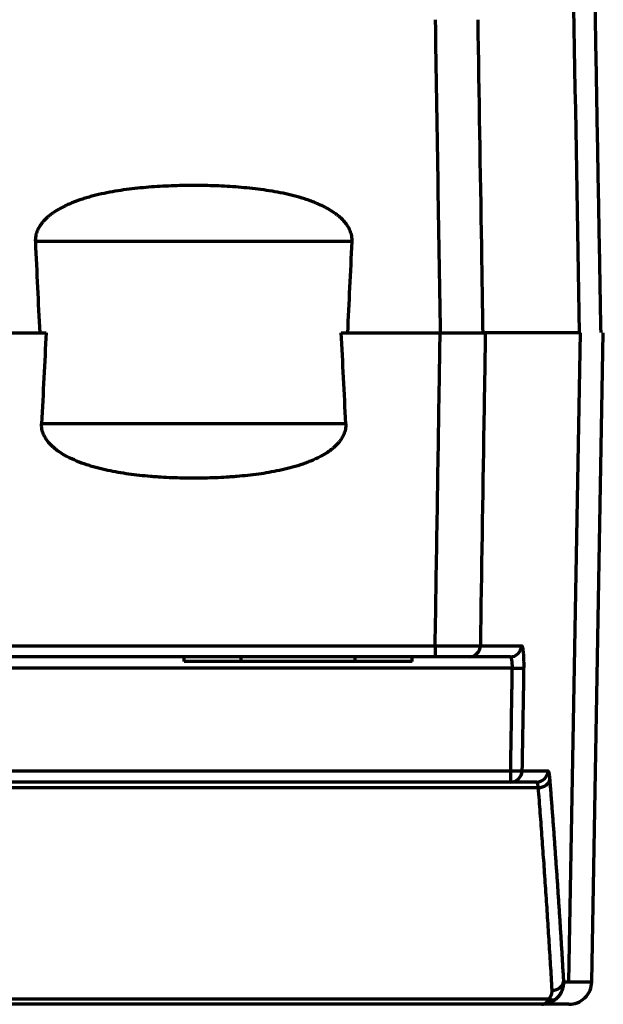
# Model space of a CAD drawing. Header units: millimetres. Extents: x 3 to 536, y 18 to 406.
# Tile 4 of 8: x 227 to 253, y 314 to 357. Entities that reach past the tile are written whole.
import ezdxf

# ---------------------------------------------------------------- set-up
doc = ezdxf.new("R2010")
doc.units = ezdxf.units.MM
doc.layers.add('1', color=7, linetype='Continuous', true_color=0xffffff)

msp = doc.modelspace()

# ---------------------------------------------------------------- linework, layer by layer
at = {"layer": '1', "color": 252, "linetype": 'Continuous', "lineweight": 70}
for p, q in [((242.084801, 347.686928), (228.176133, 347.686928)), ((252.091203, 343.686942), (251.584294, 315.169443)), ((252.607189, 315.167408), (253.114096, 343.684786)), ((241.808915, 339.686928), (228.451992, 339.686928)), ((214.865041, 329.938436), (245.733016, 329.938436)), ((245.733083, 329.44717), (214.865041, 329.44717)), ((234.718036, 329.247173), (234.718036, 329.44717)), ((237.217557, 329.247173), (234.718036, 329.247173)), ((237.217557, 329.247173), (237.217557, 329.44717)), ((242.217477, 329.247173), (237.217557, 329.247173)), ((242.217477, 329.247173), (242.217477, 329.44717)), ((244.717876, 329.247173), (242.217477, 329.247173)), ((244.717876, 329.247173), (244.717876, 329.44717)), ((244.718928, 329.247173), (244.717876, 329.247173)), ((244.718928, 329.247173), (244.718928, 329.44717)), ((249.11997, 328.955904), (214.865041, 328.955904)), ((214.865041, 324.438524), (249.046372, 324.438524)), ((249.046439, 323.947258), (214.865041, 323.947258)), ((250.262489, 323.700308), (179.467593, 323.700308)), ((179.00701, 314.434364), (250.723072, 314.434364)), ((250.414819, 314.187414), (179.315263, 314.187414))]:
    msp.add_line(p, q, dxfattribs=at)
for centre, major_axis, ratio, start_param, end_param in [((235.133047, 1421.9997), (0.00274278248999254, 1145.811074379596), 0.017455, 2.78645974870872, 2.796639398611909), ((235.13298, 1421.986448), (0.002680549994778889, 1145.797796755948), 0.017455, 3.486547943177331, 3.496727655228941), ((235.132959, -740.341736), (-0.002660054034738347, 1145.797161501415), 0.017455, 0.3298490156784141, 0.3404627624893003), ((235.132964, -740.345054), (-0.002664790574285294, 1145.800485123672), 0.017455, 5.942722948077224, 5.953337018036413), ((245.733083, 329.947162), (0, -0.499992), 0.000134, 4.729842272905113, 6.283185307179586), ((247.219466, 329.947162), (0, -0.499992), 0.990957, 0, 1.552702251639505), ((249.030014, 329.947162), (0, -0.499992), 0.994136, 0, 1.552739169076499), ((249.120037, 328.96463), (-0.4999256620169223, 0.008144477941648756), 0.017452, 1.570947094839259, 3.035001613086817), ((249.046439, 324.44725), (0, -0.499992), 0.000134, 4.729842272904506, 6.283185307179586), ((249.046439, 324.44725), (-0.4999256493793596, 0.008145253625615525), 0.017452, 1.570947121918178, 3.035112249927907), ((249.046439, 324.44725), (0, -0.499992), 0.994336, 0, 1.552742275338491), ((250.18533, 324.44725), (0, -0.499992), 0.996336, 0, 1.552781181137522), ((250.262489, 324.076824), (-0.4984715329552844, -0.03896319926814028), 0.752052, 1.512079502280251, 3.014133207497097), ((250.866716, 315.178413), (-0.4991630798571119, -0.02877880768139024), 0.752505, 1.527438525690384, 3.041272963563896), ((250.723072, 314.810881), (-0.3410380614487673, 0.3656296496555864), 0.61535, 2.15397571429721, 3.087100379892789)]:
    msp.add_ellipse(centre, major_axis=major_axis, ratio=ratio, start_param=start_param, end_param=end_param, dxfattribs=at)
for points, degree in [([(252.0755822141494, 343.6869131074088), (251.90656934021, 353.1921457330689), (251.7375564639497, 362.6973783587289), (251.5685435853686, 372.2026109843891)], 3), ([(253.0140793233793, 343.6889797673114), (252.5072060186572, 372.2044688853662)], 1), ([(245.7330029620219, 357.4336736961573), (245.80584875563, 352.8514204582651), (245.8786835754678, 348.2691670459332), (245.9515074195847, 343.6869134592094)], 3), ([(214.8650408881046, 343.6869419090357), (228.652445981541, 343.6869419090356)], 1), ([(241.6084423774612, 343.6869419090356), (245.9515649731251, 343.6869419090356)], 1), ([(249.0300140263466, 329.4471697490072), (248.2220248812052, 329.4471697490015), (247.2194664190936, 329.447169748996)], 2), ([(249.0463723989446, 324.4385236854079), (249.1199702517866, 328.9559038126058)], 1), ([(249.6171872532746, 328.9556019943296), (249.5926577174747, 327.4498086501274), (249.5681270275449, 325.9440153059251), (249.5435951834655, 324.4382219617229)], 3), ([(250.1853302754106, 323.9472577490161), (249.6774961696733, 323.9472577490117), (249.0464391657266, 323.9472577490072)], 2), ([(250.8667158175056, 314.8018959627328), (250.6100252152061, 319.2540879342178), (250.2624886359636, 323.7003075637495)], 2), ([(251.6068747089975, 314.1874139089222), (251.5789206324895, 314.1874139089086), (250.4148187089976, 314.1874139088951)], 2)]:
    msp.add_open_spline(points, degree=degree, dxfattribs=at)
for points, degree, knots in [([(247.8342034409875, 343.6869134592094), (247.8140864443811, 344.9532263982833), (247.7939686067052, 346.2195393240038), (247.7211662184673, 350.8018782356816), (247.6684767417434, 354.1179041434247), (247.6157814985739, 357.4339299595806)], 3, [0, 0, 0, 0, 0.276346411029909, 0.276346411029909, 1, 1, 1, 1]), ([(242.0848008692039, 347.6869275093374), (242.0887677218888, 347.7712049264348), (242.0824986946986, 347.8541262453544), (242.0588911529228, 347.9766264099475), (242.0486462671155, 348.0171450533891), (242.0235088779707, 348.0975666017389), (242.0088266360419, 348.1368004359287), (241.9591882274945, 348.251690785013), (241.9186443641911, 348.324646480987), (241.8251463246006, 348.4644991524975), (241.7733658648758, 348.529684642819), (241.6621731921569, 348.652755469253), (241.6027308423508, 348.710633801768), (241.5088930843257, 348.7930066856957), (241.4768296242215, 348.8197186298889), (241.4112679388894, 348.8717782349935), (241.3779654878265, 348.8969699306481), (241.2768381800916, 348.9701861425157), (241.2077225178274, 349.0159269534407), (241.0667386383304, 349.1024303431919), (240.994866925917, 349.1431866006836), (240.775781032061, 349.2591782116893), (240.6251284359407, 349.3281948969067), (240.4324997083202, 349.4066653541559), (240.3937486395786, 349.4219657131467), (240.3161659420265, 349.4517010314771), (240.1995436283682, 349.4950573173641), (240.0822329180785, 349.5349567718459), (239.8468134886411, 349.6107484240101), (239.6888085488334, 349.6559600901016), (239.3711371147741, 349.738039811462), (239.2114678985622, 349.7748941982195), (238.8907721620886, 349.8417871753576), (238.7297443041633, 349.8718190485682), (238.4065508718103, 349.9261696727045), (238.2443845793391, 349.950484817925), (237.7564241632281, 350.0160910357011), (237.4291828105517, 350.0501147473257), (236.9360658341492, 350.0898269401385), (236.7715428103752, 350.1011375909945), (236.4425974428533, 350.1202570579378), (236.2781122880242, 350.1280703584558), (235.7846221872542, 350.1466598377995), (235.1265437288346, 350.1586102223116), (234.4682931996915, 350.1464640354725), (233.9745363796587, 350.1277024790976), (233.8099391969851, 350.1198275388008), (233.4807197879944, 350.1005705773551), (233.3161506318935, 350.0891897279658), (232.8235330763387, 350.0493153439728), (232.4962427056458, 350.015158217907), (232.0074909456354, 349.9491717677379), (231.8449404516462, 349.9246989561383), (231.5207020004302, 349.8699272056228), (231.359013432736, 349.8396323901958), (231.0366733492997, 349.7720378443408), (230.876020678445, 349.734745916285), (230.636003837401, 349.6723089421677), (230.5562979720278, 349.6504434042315), (230.3977931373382, 349.604437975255), (230.3189584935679, 349.5802893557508), (230.0838576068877, 349.50399510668), (229.9289773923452, 349.4480477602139), (229.7002724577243, 349.3542101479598), (229.6246436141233, 349.3212683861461), (229.5122624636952, 349.2689424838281), (229.4749795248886, 349.2510138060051), (229.400800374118, 349.2140957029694), (229.3639391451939, 349.1951224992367), (229.2543975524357, 349.1366898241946), (229.182641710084, 349.0956696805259), (229.042141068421, 349.0087406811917), (228.9733928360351, 348.9628373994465), (228.8730230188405, 348.8895134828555), (228.8399874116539, 348.8642888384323), (228.7754077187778, 348.8125427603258), (228.7438139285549, 348.7859879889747), (228.6513199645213, 348.7040833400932), (228.592686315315, 348.6465135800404), (228.5103714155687, 348.5546393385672), (228.4838768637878, 348.5230902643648), (228.4457450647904, 348.4741897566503), (228.4333033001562, 348.4576262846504), (228.408997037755, 348.4239339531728), (228.3971080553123, 348.4067669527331), (228.339610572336, 348.3200080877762), (228.2997192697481, 348.2476110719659), (228.2508818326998, 348.1336300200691), (228.2364440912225, 348.0947347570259), (228.2178846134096, 348.0348754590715), (228.2122525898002, 348.0147823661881), (228.2021688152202, 347.9745096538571), (228.1977074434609, 347.9542993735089), (228.1783367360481, 347.8528740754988), (228.1721975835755, 347.7705422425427), (228.1761328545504, 347.6869275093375)], 3, [0, 0, 0, 0, 0.0156250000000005, 0.0156250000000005, 0.0234375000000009, 0.0234375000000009, 0.0312500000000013, 0.0312500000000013, 0.0468750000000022, 0.0468750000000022, 0.0625000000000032, 0.0625000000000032, 0.0781250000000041, 0.0781250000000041, 0.0859375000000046, 0.0859375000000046, 0.0937500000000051, 0.0937500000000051, 0.1093750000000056, 0.1093750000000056, 0.1250000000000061, 0.1250000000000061, 0.1562500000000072, 0.1562500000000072, 0.1640625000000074, 0.1640625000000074, 0.1718750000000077, 0.1875000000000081, 0.1875000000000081, 0.2187500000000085, 0.2187500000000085, 0.2500000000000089, 0.2500000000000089, 0.2812500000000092, 0.2812500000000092, 0.3125000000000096, 0.3125000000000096, 0.3750000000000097, 0.3750000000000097, 0.4062500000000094, 0.4062500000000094, 0.4375000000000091, 0.4375000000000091, 0.5000000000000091, 0.5625000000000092, 0.5625000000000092, 0.593750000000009, 0.593750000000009, 0.6250000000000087, 0.6250000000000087, 0.687500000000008, 0.687500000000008, 0.7187500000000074, 0.7187500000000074, 0.7500000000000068, 0.7500000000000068, 0.7812500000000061, 0.7812500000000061, 0.7968750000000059, 0.7968750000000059, 0.8125000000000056, 0.8125000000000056, 0.8437500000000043, 0.8437500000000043, 0.8593750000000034, 0.8593750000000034, 0.8671875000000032, 0.8671875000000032, 0.8750000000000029, 0.8750000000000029, 0.8906250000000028, 0.8906250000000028, 0.9062500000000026, 0.9062500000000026, 0.9140625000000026, 0.9140625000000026, 0.9218750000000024, 0.9218750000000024, 0.9375000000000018, 0.9375000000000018, 0.9453125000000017, 0.9453125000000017, 0.9492187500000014, 0.9492187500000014, 0.9531250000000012, 0.9531250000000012, 0.9687500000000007, 0.9687500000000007, 0.9765625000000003, 0.9765625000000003, 0.9804687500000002, 0.9804687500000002, 0.9843750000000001, 0.9843750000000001, 1, 1, 1, 1]), ([(245.7330338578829, 329.9384354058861), (245.7921640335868, 333.6579480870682), (245.8512869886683, 337.3774608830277), (245.9241238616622, 341.9602964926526), (245.9378446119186, 342.8236191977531), (245.9515649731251, 343.6869419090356)], 3, [0, 0, 0, 0, 0.8116182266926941, 0.8116182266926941, 1, 1, 1, 1]), ([(245.9515649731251, 343.6869419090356), (246.0722963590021, 343.6869419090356), (246.1911832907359, 343.6869419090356), (246.3668622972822, 343.6869419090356), (246.4249772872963, 343.6869419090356), (246.5114727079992, 343.6869419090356), (246.5401915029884, 343.6869419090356), (246.597399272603, 343.6869419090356), (246.6259465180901, 343.6869419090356), (246.7667657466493, 343.6869419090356), (246.8741445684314, 343.6869419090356), (247.0275392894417, 343.6869419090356), (247.0773841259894, 343.6869419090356), (247.1501808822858, 343.6869419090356), (247.1741175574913, 343.6869419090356), (247.2213200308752, 343.6869419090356), (247.2444347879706, 343.6869419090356), (247.3573940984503, 343.6869419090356), (247.4396995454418, 343.6869419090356), (247.5512978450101, 343.6869419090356), (247.5865088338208, 343.6869419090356), (247.6362624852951, 343.6869419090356), (247.6523703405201, 343.6869419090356), (247.6832668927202, 343.6869419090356), (247.6980803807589, 343.6869419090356), (247.7690280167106, 343.6869419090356), (247.8158769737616, 343.6869419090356), (247.871404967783, 343.6869419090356), (247.8874423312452, 343.6869419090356), (247.9144102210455, 343.6869419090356), (247.925228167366, 343.6869419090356), (247.9333487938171, 343.6869419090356)], 3, [0, 0, 0, 0, 0.124999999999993, 0.124999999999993, 0.1874999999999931, 0.1874999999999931, 0.2187499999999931, 0.2187499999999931, 0.2499999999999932, 0.2499999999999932, 0.3749999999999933, 0.3749999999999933, 0.4374999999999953, 0.4374999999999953, 0.4687499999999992, 0.4687499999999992, 0.5000000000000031, 0.5000000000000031, 0.625000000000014, 0.625000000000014, 0.6875000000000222, 0.6875000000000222, 0.7187500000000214, 0.7187500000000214, 0.7500000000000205, 0.7500000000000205, 0.8750000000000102, 0.8750000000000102, 0.937500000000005, 0.937500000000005, 1, 1, 1, 1]), ([(247.9333487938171, 343.6869419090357), (247.9121735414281, 342.3539809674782), (247.890997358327, 341.0210200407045), (247.8181869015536, 336.4380776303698), (247.7665480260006, 333.1880962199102), (247.7149036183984, 329.9381148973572)], 3, [0, 0, 0, 0, 0.2908526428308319, 0.2908526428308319, 1, 1, 1, 1]), ([(241.8089150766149, 339.6869275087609), (241.8129066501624, 339.6059208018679), (241.8070472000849, 339.5262051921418), (241.7845877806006, 339.4084234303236), (241.7748150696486, 339.3694624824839), (241.7507990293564, 339.2921265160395), (241.7367469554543, 339.254369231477), (241.689225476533, 339.1438416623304), (241.6503776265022, 339.0736528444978), (241.5831759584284, 338.9727259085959), (241.5595293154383, 338.9401901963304), (241.5101663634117, 338.8771618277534), (241.4844335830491, 338.8466468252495), (241.4044569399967, 338.7577423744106), (241.3474520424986, 338.7019770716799), (241.2574729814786, 338.622579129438), (241.2267296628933, 338.5968262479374), (241.1638715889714, 338.5466239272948), (241.1319041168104, 338.5222940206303), (241.0348832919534, 338.4516019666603), (240.9685759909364, 338.4074105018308), (240.8333262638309, 338.3237844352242), (240.7643804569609, 338.2843559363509), (240.5542226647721, 338.1720642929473), (240.4097215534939, 338.1051385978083), (240.224971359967, 338.0289256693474), (240.1877807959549, 338.0140486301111), (240.113296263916, 337.9851141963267), (240.0013300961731, 337.9429065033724), (239.8887000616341, 337.9040101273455), (239.662669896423, 337.830058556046), (239.5109615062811, 337.7858532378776), (239.2059376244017, 337.7054587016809), (239.0526194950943, 337.6692826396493), (238.7446657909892, 337.603501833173), (238.5900289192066, 337.5739035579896), (238.2796456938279, 337.5202410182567), (238.1238986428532, 337.4961802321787), (237.6552240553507, 337.4311477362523), (237.3408766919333, 337.3972580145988), (236.9460739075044, 337.3642161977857), (236.8670021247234, 337.3580786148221), (236.7089081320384, 337.3467200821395), (236.4717604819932, 337.3310515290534), (236.2345938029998, 337.3192945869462), (235.7602368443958, 337.300632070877), (235.1276984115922, 337.2885938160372), (234.4950421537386, 337.3007758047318), (234.0205030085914, 337.3195637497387), (233.8623154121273, 337.327446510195), (233.6250212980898, 337.3418852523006), (233.5458981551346, 337.3471365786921), (233.3878160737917, 337.3585412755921), (233.3088467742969, 337.3646949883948), (232.9143762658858, 337.3978291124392), (232.5999880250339, 337.4318118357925), (232.1306847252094, 337.4971247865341), (231.9746329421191, 337.521303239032), (231.663423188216, 337.5752836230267), (231.5082646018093, 337.6050816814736), (231.1990156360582, 337.6713984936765), (231.0449240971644, 337.7079099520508), (230.8147726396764, 337.7688796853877), (230.7381505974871, 337.7902617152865), (230.585607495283, 337.8352652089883), (230.5097926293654, 337.8588530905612), (230.2838735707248, 337.9332449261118), (230.1352778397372, 337.9876364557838), (229.843267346, 338.1087414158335), (229.6998323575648, 338.1754067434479), (229.4899869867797, 338.2880266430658), (229.4208809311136, 338.3277184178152), (229.2850503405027, 338.4121514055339), (229.218815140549, 338.4565847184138), (229.0903643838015, 338.5507551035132), (229.028142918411, 338.6004843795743), (228.9385466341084, 338.6800076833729), (228.9092345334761, 338.7074157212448), (228.8524944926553, 338.7636360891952), (228.8250523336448, 338.7924520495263), (228.7457789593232, 338.8812222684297), (228.6969696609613, 338.9434751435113), (228.6313285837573, 339.0426147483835), (228.6107169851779, 339.0766263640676), (228.5819797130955, 339.1293020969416), (228.5727494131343, 339.1471694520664), (228.555143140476, 339.1833592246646), (228.5468055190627, 339.2015993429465), (228.5075144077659, 339.2935477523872), (228.4837061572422, 339.3694852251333), (228.4649974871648, 339.467854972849), (228.4618075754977, 339.487732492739), (228.4566076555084, 339.5277211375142), (228.4506296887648, 339.5876198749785), (228.4500379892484, 339.6472695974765), (228.4519919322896, 339.686927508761)], 3, [0, 0, 0, 0, 0.015625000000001, 0.015625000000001, 0.0234375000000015, 0.0234375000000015, 0.031250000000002, 0.031250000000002, 0.0468750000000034, 0.0468750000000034, 0.0546875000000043, 0.0546875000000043, 0.0625000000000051, 0.0625000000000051, 0.0781250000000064, 0.0781250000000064, 0.0859375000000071, 0.0859375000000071, 0.0937500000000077, 0.0937500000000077, 0.109375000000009, 0.109375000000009, 0.1250000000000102, 0.1250000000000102, 0.1562500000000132, 0.1562500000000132, 0.1640625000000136, 0.1640625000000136, 0.171875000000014, 0.1875000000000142, 0.1875000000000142, 0.2187500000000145, 0.2187500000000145, 0.2500000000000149, 0.2500000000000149, 0.2812500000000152, 0.2812500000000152, 0.3125000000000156, 0.3125000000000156, 0.3750000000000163, 0.3750000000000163, 0.3906250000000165, 0.3906250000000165, 0.4062500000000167, 0.4375000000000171, 0.4375000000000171, 0.5000000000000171, 0.5625000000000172, 0.5625000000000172, 0.5937500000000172, 0.5937500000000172, 0.6093750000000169, 0.6093750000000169, 0.6250000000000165, 0.6250000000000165, 0.6875000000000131, 0.6875000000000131, 0.7187500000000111, 0.7187500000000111, 0.7500000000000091, 0.7500000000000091, 0.7812500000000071, 0.7812500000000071, 0.7968750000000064, 0.7968750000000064, 0.8125000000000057, 0.8125000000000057, 0.8437500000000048, 0.8437500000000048, 0.8750000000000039, 0.8750000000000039, 0.8906250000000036, 0.8906250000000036, 0.9062500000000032, 0.9062500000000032, 0.9218750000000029, 0.9218750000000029, 0.9296875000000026, 0.9296875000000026, 0.9375000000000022, 0.9375000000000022, 0.953125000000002, 0.953125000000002, 0.9609375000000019, 0.9609375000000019, 0.9648437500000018, 0.9648437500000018, 0.9687500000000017, 0.9687500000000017, 0.9843750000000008, 0.9843750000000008, 0.9882812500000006, 0.9882812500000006, 0.9921875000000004, 1, 1, 1, 1]), ([(245.7330162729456, 329.9384356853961), (245.8526732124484, 329.936573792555), (245.9723296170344, 329.9348998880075), (246.2078042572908, 329.9319830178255), (246.3236184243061, 329.9307401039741), (246.547686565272, 329.9287264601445), (246.6559366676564, 329.9279557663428), (246.8613976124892, 329.9269126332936), (246.9586049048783, 329.9266402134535), (247.138855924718, 329.9266036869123), (247.2218965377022, 329.9268395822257), (247.3711450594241, 329.9278134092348), (247.4373503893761, 329.9285513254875), (247.5508001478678, 329.9305067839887), (247.598042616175, 329.931724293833), (247.6720477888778, 329.9346011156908), (247.6988092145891, 329.9362603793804), (247.7149003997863, 329.9381145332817)], 3, [0, 0, 0, 0, 0.125, 0.125, 0.25, 0.25, 0.375, 0.375, 0.5, 0.5, 0.625, 0.625, 0.75, 0.75, 0.875, 0.875, 1, 1, 1, 1]), ([(249.5270712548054, 329.9381323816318), (249.5276626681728, 329.938102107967), (249.5288438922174, 329.9380416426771), (249.5306065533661, 329.9376251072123), (249.5323592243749, 329.9369698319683), (249.5341014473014, 329.9360526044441), (249.5358333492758, 329.9348796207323), (249.5375549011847, 329.9334492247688), (249.5392661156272, 329.9317618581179), (249.5409669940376, 329.9298174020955), (249.5426575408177, 329.9276158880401), (249.5443377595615, 329.9251573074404), (249.5460076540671, 329.9224416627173), (249.5476672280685, 329.9194689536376), (249.5493164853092, 329.9162391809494), (249.5509554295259, 329.912752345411), (249.5525840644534, 329.909008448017), (249.5542023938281, 329.905007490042), (249.5558104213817, 329.9007494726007), (249.5574081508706, 329.8962343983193), (249.5589955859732, 329.8914622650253), (249.5605727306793, 329.8864330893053), (249.5621395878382, 329.8811468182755), (249.5636961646, 329.8756036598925), (249.5652424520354, 329.8698028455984), (249.5692921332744, 329.8538377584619), (249.5756161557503, 329.8244102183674), (249.5837201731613, 329.775289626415), (249.5911305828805, 329.7179937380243), (249.5977819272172, 329.653297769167), (249.6036125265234, 329.5820958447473), (249.6085134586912, 329.5049463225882), (249.6124792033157, 329.4220234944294), (249.6151500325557, 329.344293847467), (249.6168484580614, 329.2738550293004), (249.6178340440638, 329.2121035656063), (249.6182699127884, 329.1609747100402), (249.6184062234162, 329.1214238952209), (249.6184152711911, 329.0940751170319), (249.618340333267, 329.0666092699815), (249.6181817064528, 329.0390256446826), (249.6179374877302, 329.011324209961), (249.6176150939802, 328.9835061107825), (249.6173300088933, 328.9649126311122), (249.6171872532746, 328.9556019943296)], 3, [0, 0, 0, 0, 0.0105456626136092, 0.0210627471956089, 0.0315538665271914, 0.0420216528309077, 0.0524687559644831, 0.0628978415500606, 0.073311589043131, 0.0837126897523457, 0.0941038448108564, 0.1044877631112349, 0.1148671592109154, 0.125244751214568, 0.135623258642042, 0.1460054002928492, 0.1563938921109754, 0.166791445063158, 0.1772007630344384, 0.1876245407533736, 0.1980654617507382, 0.208526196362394, 0.2190093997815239, 0.2295177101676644, 0.2400537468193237, 0.2506201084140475, 0.3130968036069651, 0.3751697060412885, 0.4374339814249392, 0.500479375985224, 0.5628584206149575, 0.6248807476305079, 0.6871517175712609, 0.7502695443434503, 0.7914351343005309, 0.8329650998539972, 0.8750390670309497, 0.8928692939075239, 0.9106833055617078, 0.928495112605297, 0.9463187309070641, 0.9641681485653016, 0.9820572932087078, 1, 1, 1, 1]), ([(247.2194664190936, 329.447169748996), (247.1828890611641, 329.4471697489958), (246.9901291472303, 329.4471697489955), (246.8211520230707, 329.4471697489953), (246.6190060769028, 329.4471697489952), (246.3860077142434, 329.4471697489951), (246.1350076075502, 329.4471697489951), (245.8676162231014, 329.447169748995), (245.7330830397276, 329.447169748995)], 2, [0, 0, 0, 0.25, 0.375, 0.5, 0.625, 0.75, 0.875, 1, 1, 1]), ([(249.1199702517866, 328.9559038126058), (249.1200828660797, 328.959518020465), (249.1203082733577, 328.9667521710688), (249.1205795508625, 328.9776036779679), (249.1208022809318, 328.9884596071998), (249.1209716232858, 328.9993145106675), (249.1210888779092, 329.0101631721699), (249.1211536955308, 329.021000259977), (249.1211661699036, 329.0318204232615), (249.1211262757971, 329.0426182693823), (249.1210340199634, 329.0533883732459), (249.1208894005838, 329.064125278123), (249.1206924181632, 329.0748234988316), (249.1204430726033, 329.0854775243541), (249.1201413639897, 329.0960818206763), (249.11978729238, 329.1066308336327), (249.1193808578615, 329.1171189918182), (249.1189220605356, 329.1275407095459), (249.118410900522, 329.137890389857), (249.1178473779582, 329.148162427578), (249.1172314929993, 329.1583512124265), (249.1165632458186, 329.1684511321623), (249.1158426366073, 329.1784565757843), (249.1150696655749, 329.18836193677), (249.1142443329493, 329.1981616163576), (249.1133666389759, 329.2078500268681), (249.1124365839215, 329.2174215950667), (249.1114541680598, 329.2268707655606), (249.1104193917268, 329.2361920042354), (249.1093322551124, 329.2453798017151), (249.1081927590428, 329.2544286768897), (249.1070009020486, 329.2633331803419), (249.1057566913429, 329.2720878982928), (249.1044601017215, 329.2806874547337), (249.1031112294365, 329.2891265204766), (249.1017097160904, 329.2973997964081), (249.1000827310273, 329.3064734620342), (249.0981841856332, 329.3163383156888), (249.0959666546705, 329.3269527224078), (249.0935971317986, 329.3374199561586), (249.0910751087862, 329.3476993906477), (249.0884007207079, 329.3577486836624), (249.0855739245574, 329.3675236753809), (249.0825947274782, 329.3769784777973), (249.0794631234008, 329.3860655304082), (249.076179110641, 329.3947356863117), (249.0727426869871, 329.402938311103), (249.0691538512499, 329.4106214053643), (249.065412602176, 329.4177317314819), (249.0615189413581, 329.4242150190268), (249.0574728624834, 329.4300159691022), (249.0532743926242, 329.4350791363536), (249.0489234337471, 329.439346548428), (249.0444203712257, 329.4427679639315), (249.0397637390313, 329.4452627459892), (249.0349591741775, 329.4468674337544), (249.0316720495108, 329.447068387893), (249.0300140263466, 329.4471697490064)], 3, [0, 0, 0, 0, 0.0138401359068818, 0.0277022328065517, 0.0415866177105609, 0.0554936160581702, 0.0694235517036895, 0.0833767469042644, 0.0973535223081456, 0.1113541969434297, 0.1253790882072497, 0.1394285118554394, 0.1535027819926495, 0.1676022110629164, 0.1817271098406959, 0.1958777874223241, 0.2100545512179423, 0.2242577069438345, 0.23848755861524, 0.2527444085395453, 0.2670285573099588, 0.2813403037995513, 0.2956799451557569, 0.3100477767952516, 0.3244440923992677, 0.3388691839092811, 0.3533233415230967, 0.3678068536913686, 0.3823200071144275, 0.3968630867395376, 0.411436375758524, 0.4260401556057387, 0.4406747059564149, 0.4553403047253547, 0.4700372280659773, 0.4847657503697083, 0.4995261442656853, 0.5196274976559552, 0.5402435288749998, 0.5613749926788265, 0.5830225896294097, 0.6051869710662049, 0.6278687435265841, 0.6510684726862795, 0.6747866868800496, 0.6990238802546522, 0.7237805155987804, 0.7490570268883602, 0.7748538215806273, 0.8011712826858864, 0.8280097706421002, 0.8553696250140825, 0.8832511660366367, 0.9116546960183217, 0.9405805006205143, 0.9700288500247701, 1, 1, 1, 1]), ([(250.6834484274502, 324.4382421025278), (250.6839979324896, 324.4382140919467), (250.6850966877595, 324.4381580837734), (250.6867378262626, 324.4377626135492), (250.6883732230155, 324.4371391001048), (250.690002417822, 324.4362652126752), (250.691625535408, 324.4351469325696), (250.6932425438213, 324.433782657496), (250.6948534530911, 324.4321728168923), (250.6964582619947, 324.4303172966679), (250.6980569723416, 324.4282161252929), (250.6996495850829, 324.4258693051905), (250.7012361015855, 324.423276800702), (250.7028165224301, 324.4204387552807), (250.7043908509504, 324.417354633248), (250.7090677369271, 324.4074290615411), (250.7166928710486, 324.386035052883), (250.7257000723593, 324.3491993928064), (250.7331923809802, 324.3096529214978), (250.7393355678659, 324.2706445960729), (250.7440840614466, 324.235089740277), (250.7475814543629, 324.2058482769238), (250.749928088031, 324.1848707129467), (250.7522098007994, 324.1630895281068), (250.7544270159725, 324.1405072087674), (250.7565781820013, 324.1171063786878), (250.7586696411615, 324.092954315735), (250.7600071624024, 324.0762019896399), (250.7606764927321, 324.0678186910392)], 3, [0, 0, 0, 0, 0.0178567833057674, 0.0357052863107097, 0.0535484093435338, 0.0713890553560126, 0.0892301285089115, 0.1070745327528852, 0.1249251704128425, 0.1427849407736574, 0.160656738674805, 0.1785434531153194, 0.1964479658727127, 0.2143731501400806, 0.2323218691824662, 0.2502969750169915, 0.3752015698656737, 0.5003740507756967, 0.5828306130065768, 0.6659670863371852, 0.7500832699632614, 0.7858382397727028, 0.8215364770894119, 0.8572014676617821, 0.8928567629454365, 0.9285259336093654, 0.964232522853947, 1, 1, 1, 1]), ([(250.2624886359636, 323.7003075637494), (250.2621026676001, 323.7035606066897), (250.2613266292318, 323.7101012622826), (250.2601221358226, 323.7197448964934), (250.2588803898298, 323.7293230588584), (250.2575988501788, 323.738812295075), (250.2562782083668, 323.7482089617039), (250.2549182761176, 323.7575038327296), (250.2535191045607, 323.766689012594), (250.2520806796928, 323.7757560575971), (250.2506030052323, 323.7846964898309), (250.2490860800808, 323.7935016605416), (250.2475299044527, 323.8021627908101), (250.2459344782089, 323.8106709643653), (250.244299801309, 323.8190171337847), (250.2426258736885, 323.8271921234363), (250.2409126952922, 323.835186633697), (250.239160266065, 323.8429912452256), (250.2373685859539, 323.8505964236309), (250.2355376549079, 323.8579925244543), (250.2336674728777, 323.8651697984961), (250.2317580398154, 323.8721183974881), (250.2298093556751, 323.8788283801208), (250.227821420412, 323.8852897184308), (250.2257942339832, 323.8914923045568), (250.2237277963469, 323.8974259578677), (250.2216221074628, 323.9030804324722), (250.2194771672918, 323.9084454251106), (250.2172929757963, 323.913510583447), (250.2150695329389, 323.9182655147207), (250.2128068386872, 323.9226997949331), (250.2105048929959, 323.9268029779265), (250.2081636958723, 323.9305646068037), (250.2057832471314, 323.9339742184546), (250.2033635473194, 323.9370213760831), (250.2009045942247, 323.939695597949), (250.1984063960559, 323.9419866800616), (250.1958689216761, 323.9438835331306), (250.1932922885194, 323.9453786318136), (250.1906760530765, 323.9464512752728), (250.188021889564, 323.9471308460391), (250.1862297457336, 323.9472153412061), (250.1853302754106, 323.9472577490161)], 3, [0, 0, 0, 0, 0.0206982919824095, 0.0416165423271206, 0.0627548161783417, 0.0841131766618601, 0.105691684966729, 0.1274904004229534, 0.1495093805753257, 0.1717486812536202, 0.1942083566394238, 0.2168884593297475, 0.239789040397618, 0.2629101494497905, 0.2862518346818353, 0.3098141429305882, 0.3335971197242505, 0.3576008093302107, 0.3818252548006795, 0.4062704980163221, 0.4309365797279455, 0.4558235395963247, 0.4809314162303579, 0.5062602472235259, 0.5318100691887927, 0.5575809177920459, 0.5835728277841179, 0.6097858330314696, 0.6362199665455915, 0.6628752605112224, 0.6897517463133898, 0.7168494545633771, 0.7441684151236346, 0.771708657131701, 0.7994702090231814, 0.8274530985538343, 0.8556573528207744, 0.8840829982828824, 0.9127300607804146, 0.9415985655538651, 0.9706885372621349, 1, 1, 1, 1]), ([(250.7606764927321, 324.0678186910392), (250.7691473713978, 323.9592565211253), (250.7861233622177, 323.7416934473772), (250.8113268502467, 323.4146800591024), (250.8364015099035, 323.0863426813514), (250.8613219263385, 322.7566805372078), (250.8860911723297, 322.4256938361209), (250.9107046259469, 322.0933825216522), (250.9351597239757, 321.7597466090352), (250.9594533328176, 321.4247860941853), (250.9835824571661, 321.0885009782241), (251.0075440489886, 320.7508912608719), (251.0313350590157, 320.4119569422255), (251.0549524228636, 320.0716980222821), (251.0783930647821, 319.7301145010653), (251.1016538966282, 319.3872063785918), (251.1247318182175, 319.0429736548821), (251.1476237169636, 318.6974163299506), (251.1703264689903, 318.3505344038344), (251.19283693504, 318.0023278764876), (251.215151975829, 317.6527967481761), (251.2372683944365, 317.3019410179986), (251.2591831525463, 316.9497606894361), (251.280892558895, 316.5962557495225), (251.3023953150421, 316.2414262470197), (251.3236810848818, 315.885271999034), (251.3447733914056, 315.5277936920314), (251.3586114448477, 315.2890293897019), (251.3655431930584, 315.1694277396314)], 3, [0, 0, 0, 0, 0.0366119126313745, 0.0733717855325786, 0.1102796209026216, 0.147335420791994, 0.1845391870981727, 0.2218909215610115, 0.2593906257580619, 0.297038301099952, 0.3348339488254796, 0.3727775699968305, 0.4108691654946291, 0.4491087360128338, 0.4874962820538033, 0.5260318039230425, 0.564715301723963, 0.6035467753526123, 0.642526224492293, 0.681653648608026, 0.7209290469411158, 0.7603524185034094, 0.7999237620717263, 0.839643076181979, 0.8795103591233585, 0.9195256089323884, 0.9596888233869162, 1, 1, 1, 1]), ([(251.3655382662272, 315.1694277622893), (251.3656194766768, 315.1641133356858), (251.3657823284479, 315.1534562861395), (251.365699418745, 315.1374160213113), (251.3653725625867, 315.1212886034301), (251.3647736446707, 315.105078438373), (251.3639046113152, 315.0887917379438), (251.3627594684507, 315.0724344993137), (251.3613345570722, 315.0560130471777), (251.3596257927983, 315.0395338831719), (251.357629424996, 315.0230037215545), (251.355341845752, 315.0064294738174), (251.3527596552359, 314.9898182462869), (251.3498796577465, 314.973177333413), (251.3466988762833, 314.9565142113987), (251.3432145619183, 314.9398365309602), (251.3394242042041, 314.9231521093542), (251.3353255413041, 314.9064689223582), (251.3309165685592, 314.8897950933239), (251.3261955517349, 314.8731388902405), (251.3211610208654, 314.856508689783), (251.3158118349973, 314.8399130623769), (251.310146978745, 314.8233604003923), (251.3041663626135, 314.8068602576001), (251.2978678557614, 314.7904182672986), (251.2898118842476, 314.7704738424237), (251.2796951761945, 314.7470980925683), (251.2671301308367, 314.7203865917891), (251.25368165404, 314.6939753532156), (251.2393552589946, 314.6679002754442), (251.2241628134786, 314.6422034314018), (251.2081176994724, 314.6169247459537), (251.1912361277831, 314.5921039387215), (251.1735366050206, 314.5677798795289), (251.1550405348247, 314.5439900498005), (251.1357700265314, 314.5207721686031), (251.1157555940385, 314.4981571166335), (251.0950071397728, 314.4761944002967), (251.0736211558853, 314.4548567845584), (251.0587637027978, 314.4411855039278), (251.0513499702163, 314.4343636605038)], 3, [0, 0, 0, 0, 0.0197291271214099, 0.0395629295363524, 0.0595004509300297, 0.0795406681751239, 0.099682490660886, 0.1199247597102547, 0.1402662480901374, 0.1607056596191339, 0.18124162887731, 0.2018727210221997, 0.2225974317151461, 0.2434141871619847, 0.2643213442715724, 0.2853171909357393, 0.3063999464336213, 0.3275677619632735, 0.348818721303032, 0.3701508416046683, 0.3915620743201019, 0.4130503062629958, 0.4346133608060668, 0.4562489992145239, 0.4779549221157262, 0.49972877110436, 0.5358641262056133, 0.571971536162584, 0.6080438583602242, 0.6440734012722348, 0.6800519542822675, 0.7159708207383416, 0.7518208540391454, 0.7875924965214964, 0.823275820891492, 0.8588605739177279, 0.8943362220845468, 0.9296919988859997, 0.9649169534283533, 1, 1, 1, 1]), ([(251.6068222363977, 314.1874139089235), (251.7363928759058, 314.1885573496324), (251.98487913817, 314.234819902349), (252.3282162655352, 314.4535375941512), (252.5531310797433, 314.7927553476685), (252.6038701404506, 315.040193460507), (252.6073374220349, 315.1696273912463)], 3, [0, 0, 0, 0, 0.2417395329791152, 0.4999669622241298, 0.7582110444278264, 1, 1, 1, 1]), ([(250.4148187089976, 314.187413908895), (250.4173443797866, 314.1874390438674), (250.4223517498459, 314.1874888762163), (250.4297881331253, 314.1878867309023), (250.4370861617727, 314.1885056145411), (250.4442452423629, 314.1893553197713), (250.45126552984, 314.1904168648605), (250.4581469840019, 314.1916790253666), (250.4648896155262, 314.1931288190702), (250.471493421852, 314.1947539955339), (250.4779584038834, 314.1965423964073), (250.4842845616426, 314.19848212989), (250.4904718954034, 314.2005615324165), (250.4965204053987, 314.2027691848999), (250.502430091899, 314.205093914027), (250.5082009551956, 314.2075247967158), (250.5138329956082, 314.2100511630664), (250.519326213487, 314.2126625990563), (250.5246806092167, 314.2153489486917), (250.5298961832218, 314.2181003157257), (250.5349729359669, 314.2209070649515), (250.5399108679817, 314.2237598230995), (250.5447099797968, 314.2266494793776), (250.5493702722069, 314.2295671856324), (250.5538917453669, 314.2325043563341), (250.55827440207, 314.2354526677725), (250.5625182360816, 314.2384040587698), (250.5666232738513, 314.2413507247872), (250.5705894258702, 314.2442851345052), (250.5744170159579, 314.2471999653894), (250.5821805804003, 314.2532804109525), (250.5937429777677, 314.2629732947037), (250.6089130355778, 314.2770471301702), (250.623584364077, 314.2919876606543), (250.6377580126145, 314.3077196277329), (250.6514336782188, 314.3241699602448), (250.6646115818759, 314.3412667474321), (250.6772911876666, 314.3589419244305), (250.6894744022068, 314.3771225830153), (250.7011543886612, 314.3957627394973), (250.7123558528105, 314.4147290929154), (250.71952737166, 314.4278694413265), (250.7230719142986, 314.4343640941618)], 3, [0, 0, 0, 0, 0.0228455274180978, 0.0452933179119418, 0.0673433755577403, 0.0889957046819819, 0.1102503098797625, 0.1311071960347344, 0.1515663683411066, 0.1716278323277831, 0.1912915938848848, 0.2105576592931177, 0.2294260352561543, 0.2478967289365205, 0.2659697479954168, 0.2836451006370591, 0.3009227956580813, 0.3178028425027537, 0.334285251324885, 0.3503700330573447, 0.3660571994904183, 0.3813467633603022, 0.3962387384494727, 0.4107331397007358, 0.4248299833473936, 0.4385292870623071, 0.4518310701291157, 0.4647353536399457, 0.4772421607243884, 0.489351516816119, 0.5010634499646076, 0.5512085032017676, 0.6003906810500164, 0.6486115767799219, 0.6958728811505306, 0.7421763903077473, 0.787524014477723, 0.8319177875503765, 0.8753598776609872, 0.9178525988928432, 0.959398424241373, 1, 1, 1, 1]), ([(251.0513499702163, 314.4343636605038), (251.0475854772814, 314.4309937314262), (251.0399457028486, 314.4241546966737), (251.0281496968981, 314.4140097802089), (251.0158881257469, 314.4037809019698), (251.0031412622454, 314.3935079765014), (250.9899062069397, 314.3832072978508), (250.9761763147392, 314.3729028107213), (250.9619470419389, 314.3626173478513), (250.9472144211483, 314.3523750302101), (250.9319755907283, 314.3422005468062), (250.9162287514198, 314.3321192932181), (250.8999732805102, 314.3221572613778), (250.8832097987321, 314.3123409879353), (250.8659402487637, 314.3026974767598), (250.8481679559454, 314.2932541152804), (250.8298977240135, 314.2840385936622), (250.8111357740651, 314.2750787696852), (250.7918902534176, 314.2664027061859), (250.7721695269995, 314.2580380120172), (250.7451385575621, 314.2472899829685), (250.7107872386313, 314.2349967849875), (250.6691390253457, 314.2222363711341), (250.6274490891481, 314.2115318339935), (250.5981665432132, 314.205411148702), (250.5800269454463, 314.2020920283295), (250.5718417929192, 314.2006526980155), (250.5599617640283, 314.1986962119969), (250.5444066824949, 314.1963702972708), (250.5252197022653, 314.1938678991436), (250.5024596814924, 314.1914162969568), (250.4762136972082, 314.1893008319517), (250.4465904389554, 314.1877332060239), (250.4257733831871, 314.1875239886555), (250.4148204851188, 314.1874139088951)], 3, [0, 0, 0, 0, 0.0209591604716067, 0.0425351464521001, 0.0647250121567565, 0.0875253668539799, 0.1109323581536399, 0.1349416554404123, 0.1595484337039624, 0.1847473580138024, 0.2105325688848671, 0.2368976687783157, 0.2638357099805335, 0.2913391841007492, 0.3194000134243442, 0.3480095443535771, 0.3771585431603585, 0.4068371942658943, 0.4370351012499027, 0.4677412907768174, 0.4989442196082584, 0.5624034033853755, 0.6253267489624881, 0.6876729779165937, 0.7494045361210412, 0.7560083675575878, 0.7680748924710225, 0.7855670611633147, 0.8084299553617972, 0.8365898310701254, 0.8699529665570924, 0.9084044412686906, 0.9518069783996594, 1, 1, 1, 1]), ([(250.7230719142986, 314.4343640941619), (250.8017151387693, 314.5081463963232), (250.8391987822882, 314.6103815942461), (250.8580796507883, 314.6618784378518), (250.8645847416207, 314.7193082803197), (250.8690904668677, 314.7590868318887), (250.8667158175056, 314.8018959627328)], 2, [0, 0, 0, 0.5, 0.5, 0.7857142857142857, 0.7857142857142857, 1, 1, 1])]:
    msp.add_open_spline(points, degree=degree, knots=knots, dxfattribs=at)
for points, weights in [([(252.0912039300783, 343.6869419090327), (251.2372961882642, 343.6869419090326), (249.8503590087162, 343.6869419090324), (247.9333487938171, 343.6869419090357)], [0.9999258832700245, 0.9999219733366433, 1.000317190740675, 1.000834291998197]), ([(247.7149005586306, 329.9381234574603), (248.3838323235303, 329.9381234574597), (248.9879258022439, 329.9381234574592), (249.5270710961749, 329.9381234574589)], [1.000827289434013, 1.000646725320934, 1.0004812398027, 1.000342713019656]), ([(249.5435953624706, 324.4382320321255), (249.9646111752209, 324.4382320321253), (250.3445833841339, 324.4382320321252), (250.6834482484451, 324.4382320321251)], [1.000313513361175, 1.000206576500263, 1.000117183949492, 1.000051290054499]), ([(251.3655433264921, 315.1694352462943), (251.4419850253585, 315.1694352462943), (251.5149026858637, 315.1694352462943), (251.5842947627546, 315.1694352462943)], [0.9999326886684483, 0.9999278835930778, 0.9999255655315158, 0.9999258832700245]), ([(251.5842962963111, 315.1695791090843), (252.2656974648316, 315.1695791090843), (252.6068166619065, 315.1695791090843), (252.6072272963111, 315.1695791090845)], [1, 0.9995830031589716, 0.9994647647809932, 0.9996452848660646])]:
    msp.add_rational_spline(points, weights, degree=3, dxfattribs=at)

doc.saveas('drawing.dxf')
